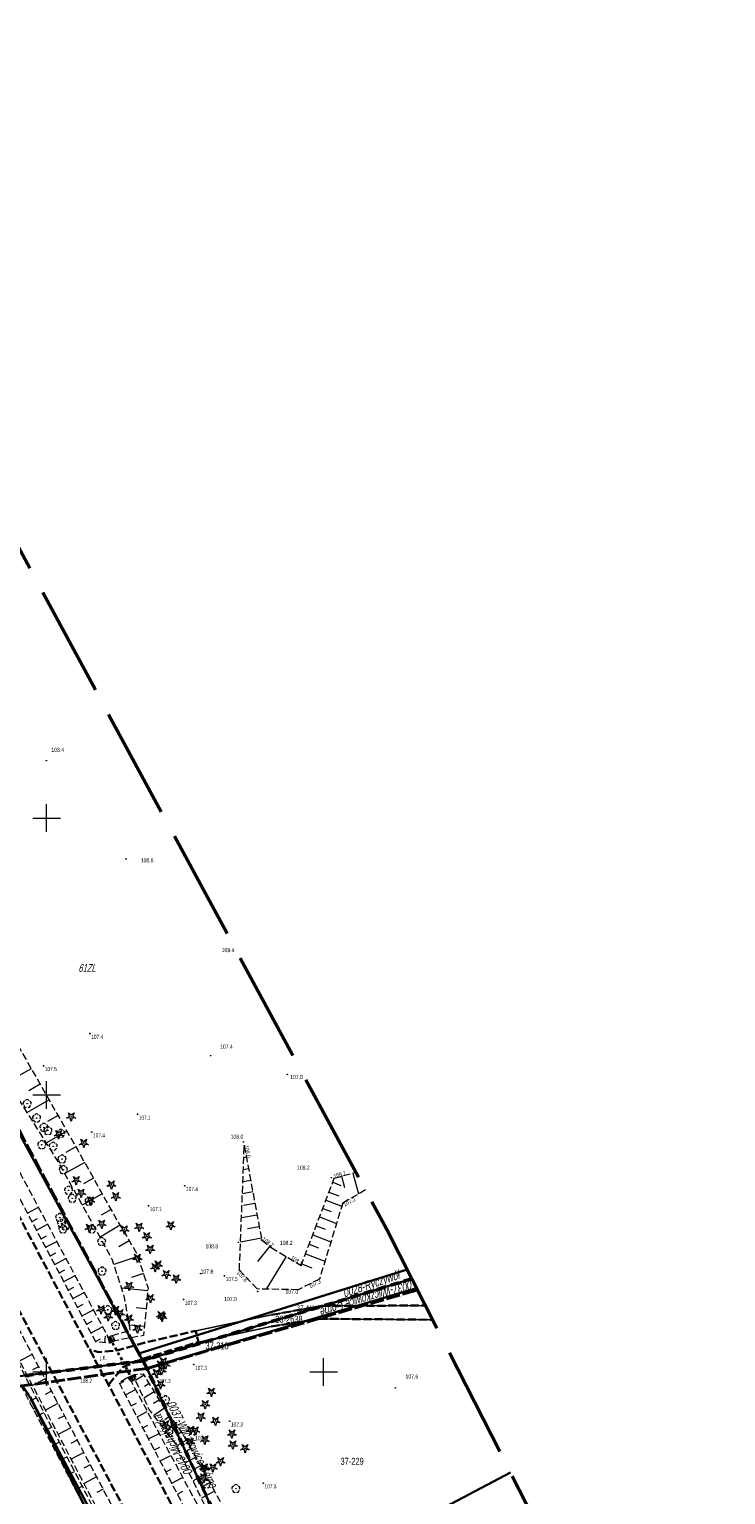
# Model space of a CAD drawing. Header units: metres. Extents: x 7529521 to 7531797, y 5723878 to 5728074.
# Tile 67 of 90: x 7530197 to 7530323, y 5726828 to 5727092. Entities that reach past the tile are written whole.
import ezdxf
from ezdxf.enums import TextEntityAlignment as Align

# ---------------------------------------------------------------- set-up
doc = ezdxf.new("R2010")
doc.units = ezdxf.units.M
for name, pattern in [('11', [3, 2.5, -0.5]), ('2_1', [0]), ('2_BUBZ02', [1.75, 1.25, -0.5]), ('2_BUBZ02G', [1.75, 1.25, -0.5]), ('2_KTJZ01', [2, 1.5, -0.5]), ('2_KTKR01', [0]), ('2_KTPL01', [2, 1.5, -0.5]), ('GAO', [2.5, 1.5, -1]), ('GDE', [0]), ('GUK', [2, 1.5, -0.5]), ('GUZ', [1, 0.5, -0.5]), ('L_0_05', [1.75, 1.25, -0.5]), ('L_0_06', [2, 1.5, -0.5]), ('L_0_09', [2.5, 2, -0.5]), ('L_0_7E', [1, 0.5, -0.5])]:
    doc.linetypes.add(name, pattern=pattern)
doc.layers.get('0').update_dxf_attribs({"color": 252})
for name, color, linetype, lineweight in [('BUBZ_L_1', 252, '2_BUBZ02', 18), ('Dzialki', 80, 'GDE', 30), ('EPGTO_T_0', 5, 'Continuous', 18), ('jezdnia', 252, 'L_0_06', 18), ('k', 252, 'Continuous', 18), ('Kontury', 252, 'GUK', 18), ('KTJZ_L_0', 251, '2_KTJZ01', 30), ('KTKR_L_0', 252, '2_KTKR01', 25), ('KTPL_L_0', 252, '2_KTPL01', 18), ('MPZP', 130, '11', 40), ('Numery_dzialek', 80, 'Continuous', 30), ('Numery_uzytkow', 252, 'Continuous', 9), ('opis', 252, 'Continuous', 18), ('przepust', 252, 'L_0_7E', 35), ('RTPW_T_0', 252, 'Continuous', 15), ('skarpa nieumocniona', 252, 'L_0_05', 18), ('skarpa umocniona', 252, 'Continuous', 18), ('Uzytki', 252, 'GUZ', 18), ('wysokosci_naturalne', 7, 'Continuous', 18)]:
    doc.layers.add(name, color=color, linetype=linetype, lineweight=lineweight)
doc.layers.add('EPGPO_L_0', color=7, linetype='GAO', lineweight=50, true_color=0x940094)
doc.layers.add('zakres', color=7, linetype='L_0_09', lineweight=50, true_color=0xff05ff)
doc.styles.get("Standard").update_dxf_attribs({"font": 'arial.ttf'})

# ---------------------------------------------------------------- blocks, each defined once
blk = doc.blocks.new('2_RTPW01')
at = {"linetype": 'Continuous'}
blk.add_circle((0, 0), 0.045, dxfattribs=at)
blk = doc.blocks.new('L_0_7E_1')
at = {"color": 0, "linetype": 'Continuous', "lineweight": 13, "flags": 128}
for points in [[(0, 0), (-0.53, 0.85)], [(0, 0), (-0.53, -0.85)]]:
    blk.add_lwpolyline(points, dxfattribs=at)
blk = doc.blocks.new('L_0_7E_2')
at = {"color": 0, "linetype": 'Continuous', "lineweight": 13, "flags": 128}
for points in [[(0, 0), (-0.53, 0.85)], [(0, 0), (-0.53, -0.85)]]:
    blk.add_lwpolyline(points, dxfattribs=at)
blk = doc.blocks.new('OBOP02_01')
at = {"linetype": 'Continuous', "lineweight": 18}
blk.add_hatch(color=0, dxfattribs=at).paths.add_polyline_path([(0, -0.1, 1), (0, 0.1, 1)])
at = {"color": 0, "linetype": 'Continuous', "lineweight": 18}
blk.add_circle((0, 0), 0.1, dxfattribs=at)
for centre, radius, start, end in [((-0.77, 0.25), 0.7, 101.6336, 222.6627), ((0, 0.8), 0.7, 29.8459, 150.1541), ((0.77, 0.25), 0.7, 317.3373, 78.3664), ((-0.46, -0.64), 0.71, 174.3693, 292.5572), ((0.46, -0.64), 0.71, 247.4428, 5.6307)]:
    blk.add_arc(centre, radius, start, end, dxfattribs=at)
blk = doc.blocks.new('OBOP01_01')
at = {"linetype": 'Continuous', "lineweight": 18}
blk.add_hatch(color=0, dxfattribs=at).paths.add_polyline_path([(0, -0.1, 1), (0, 0.1, 1)])
at = {"color": 0, "linetype": 'Continuous', "lineweight": 18, "flags": 128}
blk.add_lwpolyline([(0, -1.74), (-0.35, -0.48), (-1.65, -0.54), (-0.57, 0.18), (-1.02, 1.4), (0, 0.6), (1.02, 1.4), (0.57, 0.18), (1.65, -0.54), (0.35, -0.48), (0, -1.74)], dxfattribs=at)
at = {"color": 0, "linetype": 'Continuous', "lineweight": 18}
blk.add_circle((0, 0), 0.1, dxfattribs=at)
blk = doc.blocks.new('RTPW01')
at = {"linetype": 'Continuous', "lineweight": 13}
blk.add_hatch(color=0, dxfattribs=at).paths.add_polyline_path([(0, -0.09, 1), (0, 0.09, 1)])
at = {"color": 0, "linetype": 'Continuous', "lineweight": 13}
blk.add_circle((0, 0), 0.0906, dxfattribs=at)

msp = doc.modelspace()

# ---------------------------------------------------------------- linework, layer by layer
at = {"layer": 'BUBZ_L_1', "linetype": '2_BUBZ02'}
for p, q in [((7530234.8, 5726868.36), (7530235.69, 5726890.85)), ((7530257.55, 5726882.87), (7530253.48, 5726880.49)), ((7530253.48, 5726880.49), (7530249.26, 5726866.77)), ((7530238.03, 5726864.97), (7530234.8, 5726868.36)), ((7530249.26, 5726866.77), (7530245.42, 5726864.84)), ((7530245.42, 5726864.84), (7530238.03, 5726864.97))]:
    msp.add_line(p, q, dxfattribs=at)
at = {"layer": 'BUBZ_L_1', "linetype": '2_BUBZ02G'}
for p, q in [((7530235.69, 5726890.85), (7530238.82, 5726873.85)), ((7530245.93, 5726869.2), (7530251.93, 5726884.97)), ((7530251.93, 5726884.97), (7530255.82, 5726886.07)), ((7530238.82, 5726873.85), (7530240.56, 5726872.48)), ((7530240.56, 5726872.48), (7530245.93, 5726869.2))]:
    msp.add_line(p, q, dxfattribs=at)
at = {"layer": 'BUBZ_L_1', "linetype": '2_1'}
for p, q in [((7530236.08, 5726888.76), (7530235.6, 5726888.68)), ((7530236.46, 5726886.67), (7530235.52, 5726886.5)), ((7530253.21, 5726885.33), (7530253.79, 5726883.29)), ((7530255.26, 5726885.91), (7530256.32, 5726882.15)), ((7530237.23, 5726882.49), (7530235.35, 5726882.15)), ((7530236.84, 5726884.58), (7530235.43, 5726884.32)), ((7530250.97, 5726882.45), (7530252.75, 5726881.78)), ((7530251.65, 5726884.23), (7530253.13, 5726883.67)), ((7530237.61, 5726880.4), (7530235.52, 5726880.02)), ((7530250.43, 5726881.01), (7530253.3, 5726879.92)), ((7530238, 5726878.31), (7530235.18, 5726877.79)), ((7530249.28, 5726877.99), (7530252.35, 5726876.82)), ((7530249.86, 5726879.53), (7530251.35, 5726878.96)), ((7530238.38, 5726876.22), (7530236.29, 5726875.84)), ((7530248.05, 5726874.76), (7530251.33, 5726873.51)), ((7530248.67, 5726876.4), (7530250.26, 5726875.8)), ((7530238.77, 5726874.13), (7530235, 5726873.44)), ((7530240.27, 5726872.71), (7530238.09, 5726869.95)), ((7530247.4, 5726873.06), (7530249.1, 5726872.41)), ((7530243.24, 5726870.85), (7530239.63, 5726864.94)), ((7530246.04, 5726869.49), (7530247.86, 5726868.79)), ((7530246.73, 5726871.3), (7530250.25, 5726869.97))]:
    msp.add_line(p, q, dxfattribs=at)
msp.add_point((7530235.69, 5726890.85), dxfattribs=at)
at = {"layer": 'Dzialki'}
for p, q in [((7530162.07, 5726953.58), (7530216.65, 5726853.34)), ((7530216.65, 5726853.34), (7530265.09, 5726868.47)), ((7530217.39, 5726852.01), (7530265.95, 5726866.8)), ((7530266.8, 5726865.11), (7530218.11, 5726850.67)), ((7530216.65, 5726853.34), (7530217.39, 5726852.01)), ((7530217.39, 5726852.01), (7530194.71, 5726849.15)), ((7530217.39, 5726852.01), (7530218.11, 5726850.67)), ((7530218.11, 5726850.67), (7530236.23, 5726811.73)), ((7530195.67, 5726847.42), (7530197.22, 5726845.06)), ((7530254.03, 5726738.21), (7530197.22, 5726845.06)), ((7530197.22, 5726845.06), (7530251.35, 5726736.75)), ((7530239.39, 5726808.49), (7530283.74, 5726831.83))]:
    msp.add_line(p, q, dxfattribs=at)
at = {"layer": 'EPGPO_L_0', "linetype": 'GAO'}
for p, q in [((7530265.95, 5726866.8), (7530217.39, 5726852.01)), ((7530217.39, 5726852.01), (7530194.71, 5726849.15)), ((7530218.11, 5726850.67), (7530217.39, 5726852.01)), ((7530236.23, 5726811.73), (7530218.11, 5726850.67))]:
    msp.add_line(p, q, dxfattribs=at)
at = {"layer": 'jezdnia', "color": 251, "lineweight": 30, "flags": 128}
for points in [[(7530249.74, 5726774.91), (7530238.97, 5726795.03), (7530227.73, 5726816.2), (7530211.17, 5726847.69), (7530209.64, 5726850.47), (7530207.76, 5726854.05), (7530192.02, 5726883.78), (7530183.97, 5726898.95), (7530171.46, 5726922.68), (7530157.86, 5726948.23), (7530144.92, 5726972.76), (7530131.87, 5726997.33), (7530119.38, 5727020.86), (7530101.01, 5727055.65), (7530091.95, 5727072.8), (7530088.26, 5727079.82), (7530081.04, 5727093.4), (7530069.61, 5727115.07), (7530057.57, 5727137.9), (7530044.71, 5727162.33), (7530031.59, 5727187.1), (7530018.34, 5727212.06), (7530007.67, 5727232.32), (7529994.99, 5727256.31), (7529991.76, 5727262.47), (7529988.37, 5727268.84), (7529980.42, 5727283.93), (7529967.15, 5727308.88), (7529954.85, 5727332.14), (7529942.09, 5727356.32), (7529930.86, 5727377.61), (7529915.18, 5727407.25), (7529903.89, 5727428.55), (7529894.26, 5727446.69), (7529880.14, 5727473.23)], [(7530242.27, 5726771.9), (7530231.79, 5726791.68), (7530220.68, 5726812.63), (7530202.29, 5726847.46), (7530185.04, 5726879.79), (7530176.71, 5726895.54), (7530164.42, 5726918.67), (7530150.89, 5726944.21), (7530137.74, 5726969.2), (7530124.84, 5726993.45), (7530112.58, 5727016.63), (7530108.22, 5727024.86), (7530105.48, 5727030.02), (7530093.95, 5727051.8), (7530073.89, 5727089.79), (7530062.53, 5727111.3), (7530050.49, 5727134.16), (7530037.72, 5727158.24), (7530024.4, 5727183.4), (7530011.32, 5727208.1), (7530000.48, 5727228.7), (7529987.91, 5727252.49), (7529973.3, 5727280.18), (7529960.06, 5727305.23), (7529947.76, 5727328.46), (7529935.05, 5727352.46), (7529923.63, 5727374.14), (7529908.05, 5727403.56), (7529896.96, 5727424.57), (7529891.02, 5727435.64), (7529887.4, 5727442.66), (7529880.11, 5727456.35), (7529873.09, 5727469.59)], [(7530211.17, 5726847.69), (7530213.73, 5726850.83), (7530217.9, 5726852.56), (7530227.44, 5726855.39), (7530226.92, 5726857.43), (7530217.95, 5726855.34), (7530212.93, 5726853.91), (7530209.4, 5726853.58), (7530207.76, 5726854.05)]]:
    msp.add_lwpolyline(points, dxfattribs=at)
at = {"layer": 'k', "linetype": 'Continuous', "lineweight": 18, "flags": 128}
for points in [[(7530200, 5726947.5), (7530200, 5726952.5)], [(7530197.5, 5726950), (7530202.5, 5726950)], [(7530200, 5726897.5), (7530200, 5726902.5)], [(7530197.5, 5726900), (7530202.5, 5726900)], [(7530200, 5726847.5), (7530200, 5726852.5)], [(7530250, 5726847.5), (7530250, 5726852.5)], [(7530197.5, 5726850), (7530202.5, 5726850)], [(7530247.5, 5726850), (7530252.5, 5726850)]]:
    msp.add_lwpolyline(points, dxfattribs=at)
at = {"layer": 'Kontury'}
for p, q in [((7530162.07, 5726953.58), (7530216.65, 5726853.34)), ((7530216.65, 5726853.34), (7530265.09, 5726868.47)), ((7530266.8, 5726865.11), (7530218.11, 5726850.67)), ((7530218.11, 5726850.67), (7530236.23, 5726811.73))]:
    msp.add_line(p, q, dxfattribs=at)
at = {"layer": 'KTJZ_L_0', "linetype": '2_KTJZ01'}
for p, q in [((7530240.63, 5726860.3), (7530249.69, 5726861.91)), ((7530249.69, 5726861.91), (7530268.39, 5726861.99)), ((7530240.54, 5726858.2), (7530249.19, 5726859.6)), ((7530249.19, 5726859.6), (7530269.7, 5726859.42)), ((7530208.59, 5726852.48), (7530208.53, 5726852.59))]:
    msp.add_line(p, q, dxfattribs=at)
at = {"layer": 'KTKR_L_0', "linetype": '2_1'}
for p, q in [((7530240.63, 5726860.3), (7530249.69, 5726861.91)), ((7530249.69, 5726861.91), (7530268.39, 5726861.99)), ((7530226.92, 5726857.43), (7530240.63, 5726860.3)), ((7530240.54, 5726858.2), (7530249.19, 5726859.6)), ((7530249.19, 5726859.6), (7530269.7, 5726859.42)), ((7530240.54, 5726858.2), (7530227.44, 5726855.39))]:
    msp.add_line(p, q, dxfattribs=at)
at = {"layer": 'KTPL_L_0', "linetype": '2_KTPL01'}
for p in [(7530195.96, 5726847.15), (7530251.62, 5726736.51)]:
    msp.add_line(p, (7530197.52, 5726844.79), dxfattribs=at)
at = {"layer": 'MPZP'}
for points in [[(7530096.9, 5727075.99), (7530215.71, 5726855.11), (7530218.15, 5726850.64), (7530266.96, 5726864.8)], [(7530218.15, 5726850.64), (7530195.5, 5726847.46), (7530148.87, 5726842.63), (7530141.89, 5726844.57)]]:
    msp.add_lwpolyline(points, dxfattribs=at)
at = {"layer": 'przepust', "color": 24, "lineweight": 35, "flags": 128}
msp.add_lwpolyline([(7530211.44, 5726856.16), (7530215.51, 5726848.56)], dxfattribs=at)
at = {"layer": 'skarpa nieumocniona', "color": 252, "lineweight": 18, "flags": 128}
for points in [[(7530211.12, 5726856.24), (7530211.4, 5726855.21), (7530208.9, 5726855.4), (7530193.42, 5726884.56), (7530185.31, 5726899.91), (7530173.06, 5726923.22), (7530159.28, 5726948.82), (7530146.43, 5726973.35), (7530133.18, 5726997.96), (7530120.77, 5727021.75), (7530102.37, 5727056.4), (7530094.07, 5727072.78), (7530094.71, 5727073.88), (7530095.5, 5727073.13), (7530104.01, 5727057.3), (7530122.4, 5727022.46), (7530134.78, 5726999.29), (7530147.92, 5726974.14), (7530161.05, 5726949.84), (7530174.7, 5726924.35), (7530187.31, 5726901.21), (7530195.42, 5726885.5)], [(7530215.1, 5726857.54), (7530214.08, 5726863.4), (7530211.9, 5726870.2), (7530209.02, 5726875.47), (7530202.06, 5726888.02), (7530181.27, 5726920.91), (7530175.09, 5726924.48), (7530161.48, 5726950.08), (7530148.38, 5726974.26), (7530135.03, 5726999.6), (7530122.72, 5727022.72), (7530104.34, 5727057.52), (7530095.95, 5727073.28), (7530095.79, 5727074.41), (7530096.84, 5727074.29), (7530105.21, 5727058.38), (7530124.51, 5727023.95), (7530136.8, 5727000.68), (7530149.74, 5726975.2), (7530165.35, 5726952.09), (7530181.82, 5726929.43), (7530186.25, 5726923.97), (7530205.64, 5726890.01), (7530212.63, 5726877.51), (7530216.27, 5726871.39), (7530218.33, 5726865.15), (7530217.47, 5726856.56), (7530212.4, 5726855.63), (7530211.84, 5726856.56)], [(7530123.38, 5726992.49), (7530136.39, 5726968.67), (7530149.7, 5726943.45), (7530163.1, 5726918.09), (7530175.29, 5726895.04), (7530183.63, 5726879.15), (7530197.57, 5726852.8), (7530219.08, 5726811.91), (7530230.27, 5726790.9), (7530240.07, 5726772.51), (7530237.68, 5726771.31), (7530227.86, 5726789.67), (7530216.77, 5726810.71), (7530195.35, 5726851.59), (7530181.09, 5726877.34), (7530172.75, 5726893.46), (7530161, 5726916.55), (7530147.38, 5726942.15), (7530134.55, 5726967.6), (7530121.65, 5726991.44), (7530107.02, 5727019.49), (7530108.17, 5727020.97)], [(7530121.33, 5726991.11), (7530134.05, 5726967.4), (7530147.13, 5726941.83), (7530155.19, 5726922.44), (7530171.88, 5726892.94), (7530180.39, 5726877.02), (7530190.45, 5726858.66), (7530194.96, 5726851.44), (7530216.23, 5726810.4), (7530227.5, 5726789.32), (7530237.17, 5726770.97), (7530236.32, 5726770.44), (7530226.6, 5726788.97), (7530215.17, 5726809.81), (7530193.82, 5726850.55), (7530188.14, 5726854.25), (7530177.46, 5726875.09), (7530170.77, 5726892.35), (7530152.64, 5726920.89), (7530146.26, 5726941.22), (7530133.12, 5726967.14), (7530120.19, 5726990.38), (7530105.45, 5727018.16), (7530104.89, 5727019.22), (7530106.62, 5727019.22)], [(7530254.77, 5726774.13), (7530252.44, 5726773.19), (7530240.1, 5726795.81), (7530229.37, 5726816.95), (7530213.08, 5726848.1), (7530214.58, 5726848.96), (7530215.31, 5726848.22), (7530231.47, 5726818.03), (7530242.57, 5726797.1)], [(7530242.79, 5726797.82), (7530232.12, 5726818.45), (7530223.25, 5726837.06), (7530218.54, 5726843.19), (7530215.94, 5726848.64), (7530215.88, 5726849.52), (7530217.45, 5726849.65), (7530220.84, 5726844.04), (7530225.08, 5726838.01), (7530234.6, 5726820.6), (7530244.37, 5726797.87), (7530256.45, 5726774.1), (7530255.19, 5726774.28)]]:
    msp.add_lwpolyline(points, close=True, dxfattribs=at)
at = {"layer": 'skarpa nieumocniona', "color": 252, "linetype": 'Continuous', "lineweight": 18, "flags": 128}
for points in [[(7530197.22, 5726904.75), (7530193.01, 5726902.35)], [(7530198.83, 5726901.93), (7530196.79, 5726900.76)], [(7530200.44, 5726899.11), (7530196.48, 5726896.85)], [(7530202.06, 5726896.29), (7530200.14, 5726895.19)], [(7530203.67, 5726893.46), (7530199.96, 5726891.35)], [(7530205.28, 5726890.64), (7530203.49, 5726889.62)], [(7530206.87, 5726887.81), (7530203.29, 5726885.81)], [(7530208.46, 5726884.97), (7530206.66, 5726883.97)], [(7530196.54, 5726878.69), (7530198.51, 5726879.74)], [(7530210.05, 5726882.14), (7530206.44, 5726880.12)], [(7530197.36, 5726877.15), (7530198.35, 5726877.67)], [(7530211.63, 5726879.3), (7530209.83, 5726878.29)], [(7530198.18, 5726875.6), (7530200.17, 5726876.65)], [(7530199, 5726874.05), (7530200, 5726874.58)], [(7530213.25, 5726876.48), (7530209.64, 5726874.34)], [(7530199.82, 5726872.51), (7530201.82, 5726873.57)], [(7530214.9, 5726873.68), (7530213.05, 5726872.58)], [(7530200.64, 5726870.96), (7530201.64, 5726871.49)], [(7530201.46, 5726869.42), (7530203.48, 5726870.48)], [(7530216.45, 5726870.84), (7530212.15, 5726869.41)], [(7530202.28, 5726867.87), (7530203.29, 5726868.41)], [(7530203.1, 5726866.32), (7530205.13, 5726867.4)], [(7530217.47, 5726867.75), (7530215.31, 5726867.03)], [(7530203.92, 5726864.78), (7530204.94, 5726865.32)], [(7530204.74, 5726863.23), (7530206.79, 5726864.32)], [(7530218.28, 5726864.64), (7530213.53, 5726865.12)], [(7530205.56, 5726861.69), (7530206.59, 5726862.23)], [(7530206.38, 5726860.14), (7530208.44, 5726861.23)], [(7530217.96, 5726861.41), (7530216.16, 5726861.59)], [(7530207.2, 5726858.59), (7530208.24, 5726859.14)], [(7530217.64, 5726858.18), (7530214.94, 5726858.44)], [(7530208.02, 5726857.05), (7530210.1, 5726858.15)], [(7530208.84, 5726855.5), (7530209.73, 5726855.97)], [(7530210.53, 5726855.27), (7530210.62, 5726856.44)], [(7530197.39, 5726853.15), (7530195.14, 5726851.97)], [(7530198.55, 5726850.94), (7530197.43, 5726850.35)], [(7530199.72, 5726848.73), (7530197.47, 5726847.55)], [(7530213.2, 5726847.88), (7530214, 5726848.3)], [(7530216.01, 5726849.53), (7530216.05, 5726849)], [(7530217.6, 5726849.39), (7530216.09, 5726848.48)], [(7530218.51, 5726847.89), (7530217.65, 5726847.38)], [(7530196.89, 5726844.69), (7530198.12, 5726845.33)], [(7530200.88, 5726846.52), (7530199.75, 5726845.93)], [(7530214.24, 5726845.88), (7530216.06, 5726846.83)], [(7530219.42, 5726846.4), (7530217.55, 5726845.27)], [(7530197.59, 5726843.36), (7530198.2, 5726843.68)], [(7530198.29, 5726842.03), (7530199.5, 5726842.67)], [(7530202.04, 5726844.3), (7530199.79, 5726843.12)], [(7530215.28, 5726843.89), (7530216.2, 5726844.37)], [(7530216.32, 5726841.9), (7530218.18, 5726842.87)], [(7530220.32, 5726844.9), (7530219.31, 5726844.29)], [(7530221.27, 5726843.43), (7530219.38, 5726842.1)], [(7530198.98, 5726840.71), (7530199.59, 5726841.02)], [(7530199.68, 5726839.38), (7530200.88, 5726840.01)], [(7530203.21, 5726842.09), (7530202.08, 5726841.5)], [(7530217.37, 5726839.9), (7530218.3, 5726840.39)], [(7530222.27, 5726842), (7530221.36, 5726841.36)], [(7530223.28, 5726840.57), (7530221.51, 5726839.32)], [(7530200.37, 5726838.05), (7530200.97, 5726838.36)], [(7530201.07, 5726836.72), (7530202.26, 5726837.34)], [(7530204.37, 5726839.88), (7530202.11, 5726838.69)], [(7530205.53, 5726837.67), (7530204.4, 5726837.07)], [(7530218.41, 5726837.91), (7530220.3, 5726838.9)], [(7530224.29, 5726839.13), (7530223.43, 5726838.53)], [(7530225.26, 5726837.68), (7530223.43, 5726836.68)], [(7530201.77, 5726835.39), (7530202.36, 5726835.7)], [(7530202.46, 5726834.06), (7530203.64, 5726834.68)], [(7530206.7, 5726835.45), (7530204.43, 5726834.26)], [(7530219.45, 5726835.91), (7530220.41, 5726836.41)], [(7530220.5, 5726833.92), (7530222.43, 5726834.93)], [(7530226.1, 5726836.14), (7530225.14, 5726835.62)], [(7530203.16, 5726832.73), (7530203.75, 5726833.04)], [(7530203.86, 5726831.4), (7530205.02, 5726832.02)], [(7530207.86, 5726833.24), (7530206.73, 5726832.64)], [(7530221.54, 5726831.93), (7530222.51, 5726832.44)], [(7530226.94, 5726834.61), (7530224.94, 5726833.51)], [(7530227.78, 5726833.07), (7530226.73, 5726832.5)], [(7530204.55, 5726830.08), (7530205.13, 5726830.38)], [(7530205.25, 5726828.75), (7530206.41, 5726829.35)], [(7530209.02, 5726831.03), (7530206.75, 5726829.83)], [(7530222.58, 5726829.93), (7530224.55, 5726830.96)], [(7530228.62, 5726831.54), (7530226.45, 5726830.35)], [(7530229.46, 5726830), (7530228.33, 5726829.39)], [(7530210.19, 5726828.81), (7530209.05, 5726828.22)], [(7530223.62, 5726827.94), (7530224.62, 5726828.46)], [(7530230.3, 5726828.47), (7530227.95, 5726827.19)]]:
    msp.add_lwpolyline(points, dxfattribs=at)
at = {"layer": 'skarpa umocniona', "linetype": 'Continuous', "lineweight": 18, "flags": 128}
for points in [[(7530212.4, 5726855.63), (7530211.4, 5726855.21), (7530211.12, 5726856.24), (7530211.84, 5726856.56)], [(7530215.94, 5726848.64), (7530215.31, 5726848.22), (7530214.58, 5726848.96), (7530215.88, 5726849.52)]]:
    msp.add_lwpolyline(points, close=True, dxfattribs=at)
for points in [[(7530211.51, 5726855.26), (7530211.16, 5726856.11)], [(7530211.74, 5726855.35), (7530211.54, 5726855.84)], [(7530211.97, 5726855.45), (7530211.56, 5726856.44)], [(7530212.2, 5726855.55), (7530212, 5726856.04)], [(7530214.62, 5726848.97), (7530214.65, 5726848.92)], [(7530214.85, 5726849.07), (7530215.15, 5726848.39)], [(7530215.08, 5726849.17), (7530215.27, 5726848.74)], [(7530215.31, 5726849.27), (7530215.66, 5726848.45)], [(7530215.54, 5726849.37), (7530215.71, 5726848.98)], [(7530215.77, 5726849.47), (7530215.91, 5726849.15)]]:
    msp.add_lwpolyline(points, dxfattribs=at)
at = {"layer": 'Uzytki'}
for p, q in [((7530216.65, 5726853.34), (7530162.07, 5726953.58)), ((7530265.09, 5726868.47), (7530216.65, 5726853.34)), ((7530218.11, 5726850.67), (7530266.8, 5726865.11)), ((7530216.65, 5726853.34), (7530217.39, 5726852.01)), ((7530217.39, 5726852.01), (7530194.71, 5726849.15)), ((7530218.11, 5726850.67), (7530217.39, 5726852.01)), ((7530236.23, 5726811.73), (7530218.11, 5726850.67)), ((7530197.22, 5726845.06), (7530195.67, 5726847.42)), ((7530254.03, 5726738.21), (7530197.22, 5726845.06))]:
    msp.add_line(p, q, dxfattribs=at)
at = {"layer": 'wysokosci_naturalne', "color": 252}
for p in [(7530207.83, 5726911.1), (7530199.45, 5726905.28), (7530216.41, 5726896.51), (7530208.15, 5726893.3), (7530224.94, 5726883.61), (7530218.42, 5726880), (7530232.11, 5726867.37), (7530224.74, 5726863.07), (7530226.57, 5726851.32), (7530205.82, 5726849), (7530220.01, 5726848.96), (7530233.06, 5726841.11), (7530226.62, 5726838.63), (7530239.12, 5726829.93)]:
    msp.add_point(p, dxfattribs=at)
at = {"layer": 'zakres', "color": 210, "lineweight": 50, "ltscale": 10}
msp.add_lwpolyline([(7530152.66, 5726824.25), (7529893.98, 5727312.41), (7529655.25, 5727765.72), (7529520.83, 5728019.58), (7529624.44, 5728074.21), (7529680.51, 5727967.68), (7529859.76, 5727632.54), (7529930.53, 5727498.32), (7530038.61, 5727292.3), (7530118.22, 5727141.23), (7530175.57, 5727034.73), (7530261.4, 5726875.73), (7530322.6, 5726755.46)], dxfattribs=at)

# ---------------------------------------------------------------- block references
at = {"color": 74, "linetype": 'Continuous', "xscale": 0.5, "yscale": 0.5, "zscale": 0.5}
for name, p in [('OBOP02_01', (7530196.49, 5726898.43)), ('OBOP02_01', (7530198.19, 5726895.83)), ('OBOP01_01', (7530204.44, 5726896.09)), ('OBOP02_01', (7530199.52, 5726894.13)), ('OBOP02_01', (7530200.24, 5726893.55)), ('OBOP01_01', (7530202.17, 5726892.9)), ('OBOP02_01', (7530202.57, 5726893.08)), ('OBOP02_01', (7530199.13, 5726891.01)), ('OBOP02_01', (7530201.18, 5726890.74)), ('OBOP01_01', (7530206.71, 5726891.3)), ('OBOP02_01', (7530202.78, 5726888.43)), ('OBOP02_01', (7530203.02, 5726886.5)), ('OBOP01_01', (7530205.35, 5726884.61)), ('OBOP02_01', (7530203.95, 5726882.78)), ('OBOP01_01', (7530206.23, 5726882.32)), ('OBOP01_01', (7530211.7, 5726883.78)), ('OBOP01_01', (7530212.49, 5726881.67)), ('OBOP02_01', (7530204.63, 5726881.34)), ('OBOP02_01', (7530207.66, 5726880.79)), ('OBOP01_01', (7530207.89, 5726880.93)), ('OBOP02_01', (7530202.36, 5726877.87)), ('OBOP02_01', (7530202.71, 5726876.8)), ('OBOP02_01', (7530203.39, 5726876.34)), ('OBOP01_01', (7530209.95, 5726876.71)), ('OBOP01_01', (7530222.41, 5726876.45)), ('OBOP02_01', (7530202.94, 5726875.81)), ('OBOP01_01', (7530207.73, 5726876)), ('OBOP02_01', (7530208.16, 5726875.81)), ('OBOP01_01', (7530214.05, 5726875.69)), ('OBOP01_01', (7530216.7, 5726876.18)), ('OBOP01_01', (7530218.09, 5726874.45)), ('OBOP02_01', (7530209.94, 5726873.53)), ('OBOP01_01', (7530218.7, 5726872.18)), ('OBOP01_01', (7530216.4, 5726870.56)), ('OBOP01_01', (7530219.58, 5726868.9)), ('OBOP01_01', (7530220.11, 5726869.34)), ('OBOP02_01', (7530210.01, 5726868.18)), ('OBOP01_01', (7530221.62, 5726867.62)), ('OBOP01_01', (7530223.39, 5726866.81)), ('OBOP01_01', (7530214.9, 5726865.53)), ('OBOP01_01', (7530218.74, 5726863.28)), ('OBOP01_01', (7530209.82, 5726861.28)), ('OBOP02_01', (7530211.05, 5726861.21)), ('OBOP01_01', (7530212.44, 5726861.14)), ('OBOP01_01', (7530213.25, 5726860.56)), ('OBOP01_01', (7530211.14, 5726860.02)), ('OBOP02_01', (7530212.46, 5726858.36)), ('OBOP01_01', (7530214.87, 5726859.6)), ('OBOP01_01', (7530216.4, 5726857.79)), ('OBOP01_01', (7530220.67, 5726860.2)), ('OBOP01_01', (7530220.89, 5726859.94)), ('OBOP01_01', (7530219.81, 5726849.8)), ('OBOP01_01', (7530220.53, 5726851.29)), ('OBOP01_01', (7530220.74, 5726850.28)), ('OBOP01_01', (7530221.09, 5726851.85)), ('OBOP01_01', (7530221.46, 5726851.32)), ('OBOP01_01', (7530220.59, 5726847.74)), ('OBOP02_01', (7530221.47, 5726844.95)), ('OBOP01_01', (7530229.74, 5726846.37)), ('OBOP01_01', (7530227.85, 5726841.88)), ('OBOP01_01', (7530228.63, 5726844.13)), ('OBOP01_01', (7530221.5, 5726840.5)), ('OBOP01_01', (7530222.91, 5726840.21)), ('OBOP01_01', (7530226.01, 5726839.49)), ('OBOP01_01', (7530226.86, 5726839.41)), ('OBOP01_01', (7530230.49, 5726841.13)), ('OBOP02_01', (7530222.07, 5726838.94)), ('OBOP01_01', (7530225.93, 5726837.33)), ('OBOP01_01', (7530228.58, 5726837.73)), ('OBOP01_01', (7530233.46, 5726838.82)), ('OBOP01_01', (7530233.63, 5726836.85)), ('OBOP01_01', (7530235.83, 5726836.21)), ('OBOP01_01', (7530228.45, 5726832.72)), ('OBOP01_01', (7530228.48, 5726832.57)), ('OBOP01_01', (7530230.03, 5726832.72)), ('OBOP01_01', (7530231.42, 5726833.85)), ('OBOP01_01', (7530228.36, 5726830.87)), ('OBOP02_01', (7530228.88, 5726829.76)), ('OBOP02_01', (7530234.17, 5726828.91))]:
    msp.add_blockref(name, p, dxfattribs=at)
at = {"layer": 'przepust', "color": 24, "linetype": 'Continuous', "xscale": 0.5, "yscale": 0.5, "zscale": 0.5, "rotation": 298.17}
msp.add_blockref('L_0_7E_1', (7530211.44, 5726856.16), dxfattribs=at)
at = {"layer": 'przepust', "color": 252, "linetype": 'Continuous', "xscale": 0.4999999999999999, "yscale": 0.4999999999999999, "zscale": 0.4999999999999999, "rotation": 118.17}
msp.add_blockref('L_0_7E_2', (7530215.51, 5726848.56), dxfattribs=at)
at = {"layer": 'RTPW_T_0'}
for p in [(7530199.95, 5726960.39), (7530214.31, 5726942.63), (7530229.59, 5726907.11), (7530243.44, 5726903.71), (7530235.54, 5726891.54), (7530251.42, 5726885.08), (7530234.63, 5726873.41), (7530240.51, 5726872.75), (7530227.8, 5726867.76), (7530238.11, 5726864.52), (7530262.97, 5726847.12)]:
    msp.add_blockref('2_RTPW01', p, dxfattribs=at)
for p, rotation in [((7530235.69, 5726890.85), 280.41999748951), ((7530251.93, 5726884.97), 15.73999699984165), ((7530253.48, 5726880.49), 28.61001316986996), ((7530238.82, 5726873.85), 321.7500014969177), ((7530245.93, 5726869.2), 328.6000016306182), ((7530234.8, 5726868.36), 313.490001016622), ((7530249.26, 5726866.77), 26.67999295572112), ((7530245.42, 5726864.84), 359.0400000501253)]:
    msp.add_blockref('2_RTPW01', p, dxfattribs=dict(at, rotation=rotation))
at = {"layer": 'wysokosci_naturalne', "color": 252, "linetype": 'Continuous', "xscale": 0.5, "yscale": 0.5, "zscale": 0.5}
for p in [(7530207.83, 5726911.1), (7530199.45, 5726905.28), (7530216.41, 5726896.51), (7530208.15, 5726893.3), (7530224.94, 5726883.61), (7530218.42, 5726880), (7530232.11, 5726867.37), (7530224.74, 5726863.07), (7530226.57, 5726851.32), (7530205.82, 5726849), (7530220.01, 5726848.96), (7530233.06, 5726841.11), (7530226.62, 5726838.63), (7530239.12, 5726829.93)]:
    msp.add_blockref('RTPW01', p, dxfattribs=at)

# ---------------------------------------------------------------- texts
at = {"layer": 'EPGTO_T_0', "color": 214, "true_color": 0xad00ad, "oblique": 15, "width": 0.7}
for s, rotation, p in [('0037-Wilczkowice Górne', 197.2001, (7530266.34, 5726865.08)), ('0028-Ryczywół', 18.7955, (7530253.25, 5726864.92)), ('0043-Michałówka', 118.9458, (7530225.06, 5726831.03)), ('0037-Wilczkowice Górne', 297.0749, (7530223.04, 5726845.07))]:
    msp.add_text(s, height=1.6, rotation=rotation, dxfattribs=at).set_placement(p, align=Align.TOP_LEFT)
at = {"layer": 'MPZP', "lineweight": 30, "oblique": 15, "width": 0.7}
msp.add_text('61ZL', height=1.4, dxfattribs=at).set_placement((7530205.73, 5726923.65), align=Align.TOP_LEFT)
at = {"layer": 'Numery_dzialek', "width": 0.7}
for s, p in [('28-2638', (7530241.27, 5726860.15)), ('37-310', (7530228.68, 5726855.34)), ('37-229', (7530253.06, 5726834.49))]:
    msp.add_text(s, height=1.26, dxfattribs=at).set_placement(p, align=Align.TOP_LEFT)
at = {"layer": 'Numery_uzytkow', "width": 0.7}
msp.add_text('37-4/dr', height=0.9, dxfattribs=at).set_placement((7530245.16, 5726861.1))
at = {"layer": 'opis', "color": 252, "lineweight": 15, "width": 0.7}
msp.add_text('j.tl.', height=0.75, dxfattribs=at).set_placement((7530209.68, 5726852.97), align=Align.TOP_LEFT)
at = {"layer": 'RTPW_T_0', "width": 0.7}
for s, p in [('108.4', (7530200.85, 5726961.95)), ('108.6', (7530217, 5726942)), ('108.4', (7530231.61, 5726925.79)), ('107.4', (7530231.31, 5726908.35)), ('107.8', (7530243.98, 5726902.88)), ('108.0', (7530233.22, 5726892.09)), ('108.2', (7530245.21, 5726886.5)), ('108.8', (7530228.68, 5726872.3)), ('108.2', (7530242.11, 5726872.93)), ('107.8', (7530227.8, 5726867.76)), ('107.0', (7530232.05, 5726862.78)), ('107.6', (7530264.8, 5726848.78))]:
    msp.add_text(s, height=0.75, dxfattribs=at).set_placement(p)
for s, rotation, p in [('108.0', 280.42, (7530235.69, 5726890.85)), ('108.1', 15.74, (7530251.93, 5726884.97)), ('108.7', 321.75, (7530238.82, 5726873.85))]:
    msp.add_text(s, height=0.75, rotation=rotation, dxfattribs=at).set_placement(p)
for s, rotation, p in [('107.2', 28.61, (7530253.48, 5726880.49)), ('107.8', 313.49, (7530234.8, 5726868.36))]:
    msp.add_text(s, height=0.75, rotation=rotation, dxfattribs=at).set_placement(p, align=Align.TOP_LEFT)
msp.add_text('108.1', height=0.75, rotation=328.6, dxfattribs=at).set_placement((7530245.93, 5726869.2), align=Align.RIGHT)
for s, rotation, p in [('107.3', 26.68, (7530249.26, 5726866.77)), ('107.0', 359.04, (7530245.42, 5726864.84))]:
    msp.add_text(s, height=0.75, rotation=rotation, dxfattribs=at).set_placement(p, align=Align.TOP_RIGHT)
at = {"layer": 'wysokosci_naturalne', "color": 252, "lineweight": 15, "width": 0.66}
for s, p in [('107.4', (7530208.05, 5726910.12)), ('107.5', (7530199.67, 5726904.31)), ('107.1', (7530216.63, 5726895.54)), ('107.4', (7530208.38, 5726892.33)), ('107.4', (7530225.17, 5726882.64)), ('107.1', (7530218.64, 5726879.03)), ('107.5', (7530232.33, 5726866.39)), ('107.3', (7530224.96, 5726862.1)), ('107.3', (7530226.79, 5726850.35)), ('108.2', (7530206.04, 5726848.03)), ('107.3', (7530220.23, 5726847.99)), ('107.3', (7530233.28, 5726840.14)), ('107.3', (7530226.84, 5726837.66)), ('107.3', (7530239.34, 5726828.96))]:
    msp.add_text(s, height=0.75, dxfattribs=at).set_placement(p)

doc.saveas('drawing.dxf')
